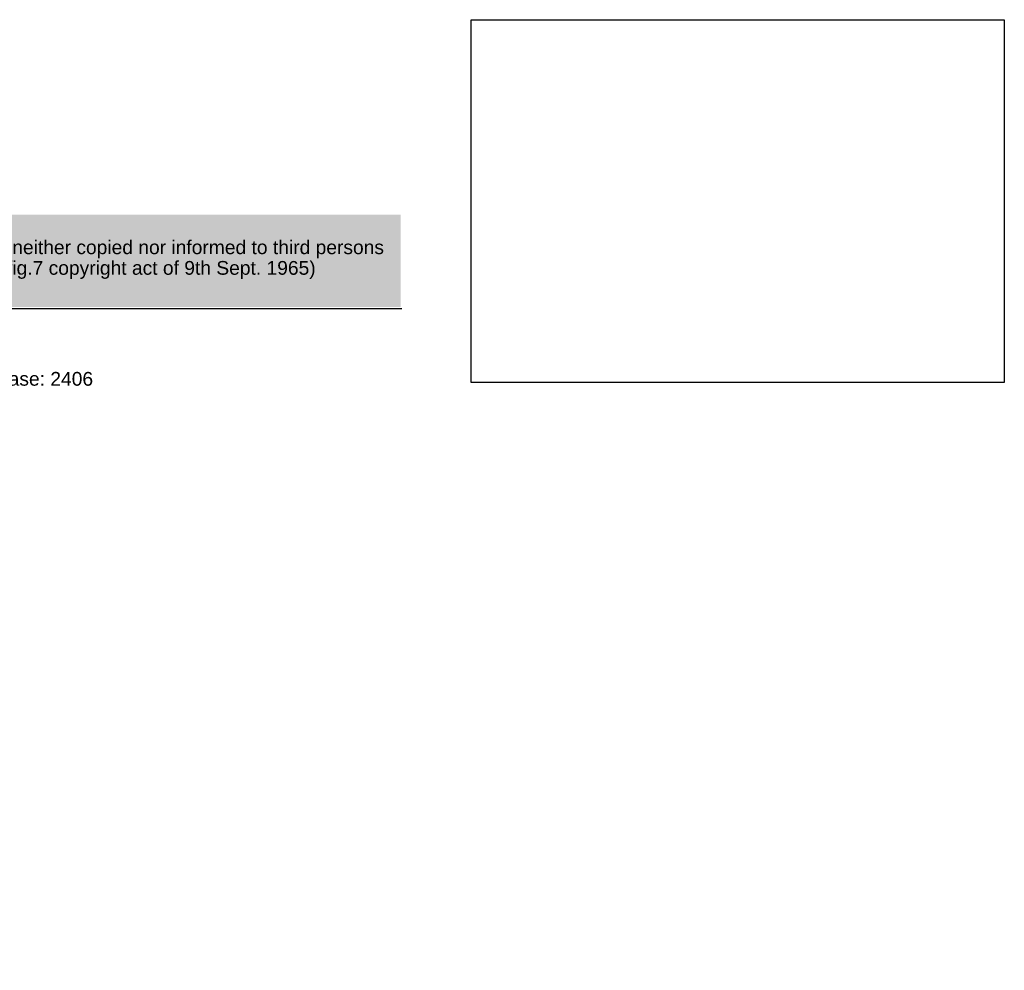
# Paper-space layout 'Sheet1' of a CAD drawing. Header units: millimetres. Extents: x -20 to 281, y -85 to 193.
# Tile 5 of 8: x 133 to 276, y -85 to 53. Entities that reach past the tile are written whole.
import ezdxf
from ezdxf.entities.mleader import LeaderData, LeaderLine
from ezdxf.math import Vec2, Vec3

# ---------------------------------------------------------------- set-up
doc = ezdxf.new("R2010")
doc.units = ezdxf.units.MM
doc.layers.add('Default', color=7, linetype='Continuous')
picture_1 = doc.add_image_def('image2.jpg', size_in_pixel=(1363, 928))

# ---------------------------------------------------------------- blocks, each defined once
blk = doc.blocks.new('_Dot')
at = {"color": 0, "linetype": 'ByBlock', "lineweight": -2}
blk.add_line((-0.5, 0), (-1, 0), dxfattribs=at)
at = {"color": 0, "linetype": 'ByBlock', "const_width": 0.5}
blk.add_lwpolyline([(-0.25, 0, 1), (0.25, 0, 1)], format="xyb", close=True, dxfattribs=at)

psp = doc.layouts.new('Sheet1')

# ---------------------------------------------------------------- hatches: boundary and pattern name
at = {"layer": 'Default', "linetype": 'Continuous'}
psp.add_hatch(color=7, dxfattribs=at).paths.add_polyline_path([(188.375, 24.931), (-19.507, 24.931), (-19.507, 11.473), (188.375, 11.473)])

# ---------------------------------------------------------------- linework, layer by layer
at = {"layer": 'Default', "color": 7, "linetype": 'Continuous'}
psp.add_line((188.534, 11.237), (-19.345, 11.237), dxfattribs=at)

# ---------------------------------------------------------------- pictures from other files: only their frames are drawn
image = psp.add_image(picture_1, insert=(198.599, 0.493), size_in_units=(77.518, 52.778))
image.dxf.flags = 7

# ---------------------------------------------------------------- leaders
ml = psp.add_multileader_mtext('Standard', dxfattribs=at)
ml.set_content('{\\pxsm0.9;\\fArial|b0||i0||c0|p34;\\W1.;This drawing remains property of rheonics. It may be neither copied nor informed to third persons \\Por competitors without our approval. ( 2 paragraph 1 fig.7 copyright act of 9th Sept. 1965)\\P}', color=7)
ml.set_leader_properties()
ml.set_arrow_properties(name='DOT')
ml.build(insert=Vec2(0, 0))
ml.multileader.update_dxf_attribs({"leader_type": 0, "dogleg_length": 0, "arrow_head_size": 2})
ctx = ml.context
ctx.base_point, ctx.char_height, ctx.arrow_head_size, ctx.landing_gap_size, ctx.plane_origin = Vec3(65.356, 19.878), 2, 2, 0.7, Vec3(-19.575, -1.126)
ctx.mtext.insert = Vec3(66.056, 21.172)
ml = psp.add_multileader_mtext('Standard', dxfattribs=at)
ml.set_content('{\\pxsm0.9;\\fArial|b0||i0||c0|p34;\\W1.;rheonics • Switzerland • USA • www.rheonics.com • info@rheonics.com +41 52 511 32 00 +1 713 364 5427          Release: 2406\\P}', color=7)
ml.set_leader_properties()
ml.set_arrow_properties(name='DOT')
ml.build(insert=Vec2(0, 0))
ml.multileader.update_dxf_attribs({"leader_type": 0, "dogleg_length": 0, "arrow_head_size": 2})
ctx = ml.context
ctx.base_point, ctx.char_height, ctx.arrow_head_size, ctx.landing_gap_size, ctx.plane_origin = Vec3(-15.529, 0.742), 2, 2, 0.7, Vec3(-19.575, -1.126)
ctx.mtext.insert = Vec3(-14.829, 2.036)

doc.saveas('drawing.dxf')
